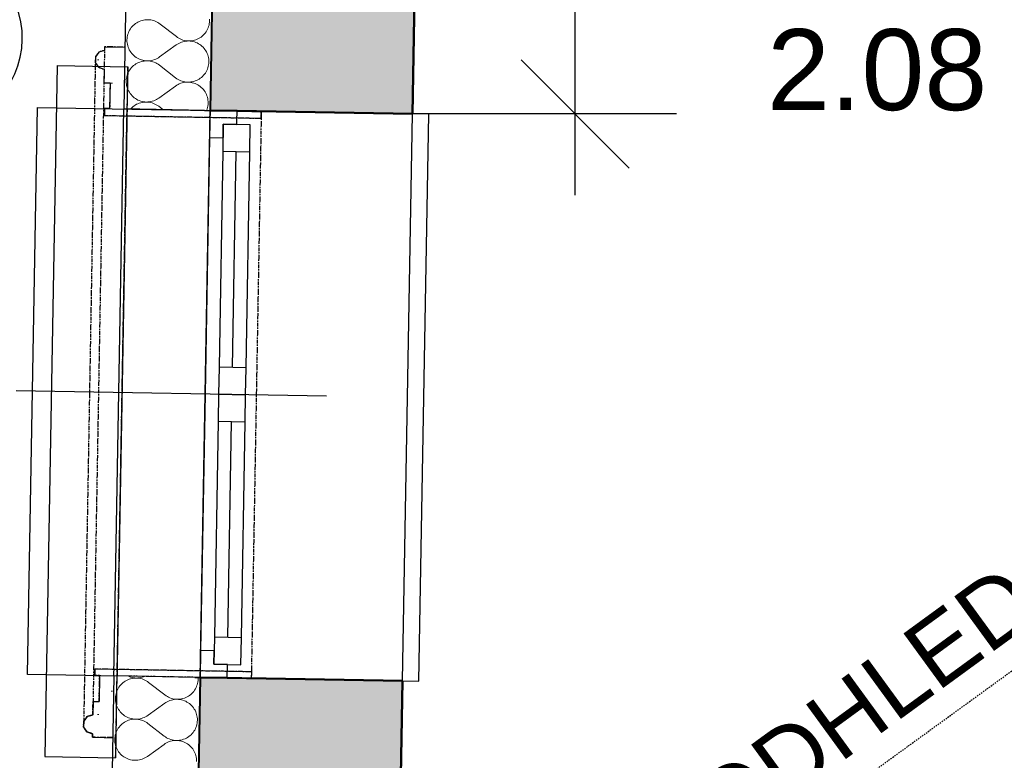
# Model space of a CAD drawing. Header units: millimetres. Extents: x -25972 to 4435, y -2839 to 20217.
# Tile 10 of 110: x -20796 to -18972, y 1388 to 2759. Entities that reach past the tile are written whole.
import ezdxf

# ---------------------------------------------------------------- set-up
doc = ezdxf.new("R2010")
doc.units = ezdxf.units.MM
doc.header["$MEASUREMENT"] = 0
for name, pattern in [('Wipeout_Contour', [1000, 0, -1000]), ('Čerchovaná M', [4.5, 2.5, -0.85, 0.3, -0.85]), ('Čerchovaná S', [3.5, 1.5, -0.85, 0.3, -0.85]), ('Čárkovaná M', [4.5, 2.5, -2])]:
    doc.linetypes.add(name, pattern=pattern)
for name, color, linetype in [('7._POHLED ZÁPADNÍ_2_3D prvky fasada nove', 7, 'Continuous'), ('7._POHLED ZÁPADNÍ_2_Anotace - SP', 7, 'Continuous'), ('7._POHLED ZÁPADNÍ_2_Konstrukce - nosné', 7, 'Continuous'), ('7._POHLED ZÁPADNÍ_2_Nové_3D prvky fasada nove', 7, 'Continuous'), ('7._POHLED ZÁPADNÍ_2_Nové_Anotace - SP', 7, 'Continuous'), ('7._POHLED ZÁPADNÍ_2_Nové_Konstrukce - nosné', 7, 'Continuous'), ('7._POHLED ZÁPADNÍ_2_Nové_Kóty - SP', 7, 'Continuous'), ('7._POHLED ZÁPADNÍ_2_Nové_Otvory – Okna', 7, 'Continuous'), ('7._POHLED ZÁPADNÍ_2_Nové_Otvory – Značky oken', 7, 'Continuous'), ('7._POHLED ZÁPADNÍ_2_Nové_Výplně – Řezové', 7, 'Continuous'), ('7._POHLED ZÁPADNÍ_2_Výplně – Řezové', 7, 'Continuous'), ('7._POHLED ZÁPADNÍ_2_Zóny', 7, 'Continuous')]:
    doc.layers.add(name, color=color, linetype=linetype)
doc.styles.add('GENEROVANÝ_STYL_1', font='txt')
pattern_1 = [(0, (0, -9e-13), (0, 86.60254), [0, -50]), (0, (25, 43.3), (0, 86.60254), [0, -50])]

# ---------------------------------------------------------------- blocks, each defined once
blk = doc.blocks.new('*X29', base_point=(-26263.1, -5016.6))
at = {"layer": '7._POHLED ZÁPADNÍ_2_Nové_Výplně – Řezové', "color": 21, "linetype": 'Continuous', "lineweight": 20, "true_color": 0xffaaaa}
for p, q in [((-20602.2, 1532.7), (-20604.4, 1531.1)), ((-20600, 1534.2), (-20602.2, 1532.7)), ((-20597.6, 1535.6), (-20600, 1534.2)), ((-20595.2, 1536.8), (-20597.6, 1535.6)), ((-20592.6, 1537.8), (-20595.2, 1536.8)), ((-20594.1, 1543.2), (-20592.5, 1542.5)), ((-20590, 1538.6), (-20592.6, 1537.8)), ((-20592.5, 1542.5), (-20590, 1541.6)), ((-20590, 1541.6), (-20587.4, 1540.9)), ((-20587.4, 1539.2), (-20590, 1538.6)), ((-20587.4, 1540.9), (-20584.7, 1540.4)), ((-20584.7, 1539.6), (-20587.4, 1539.2)), ((-20584.7, 1540.4), (-20582, 1540.1)), ((-20582, 1539.9), (-20584.7, 1539.6)), ((-20582, 1540.1), (-20579.3, 1539.9)), ((-20579.3, 1539.9), (-20582, 1539.9)), ((-20579.3, 1539.9), (-20576.6, 1540)), ((-20576.6, 1539.8), (-20579.3, 1539.9)), ((-20576.6, 1540), (-20573.8, 1540.2)), ((-20573.9, 1539.4), (-20576.6, 1539.8)), ((-20571.2, 1538.9), (-20573.9, 1539.4)), ((-20573.8, 1540.2), (-20571.2, 1540.7)), ((-20571.2, 1540.7), (-20568.5, 1541.3)), ((-20568.6, 1538.2), (-20571.2, 1538.9)), ((-20566, 1537.3), (-20568.6, 1538.2)), ((-20568.5, 1541.3), (-20565.9, 1542.1)), ((-20563.5, 1536.2), (-20566, 1537.3)), ((-20565.9, 1542.1), (-20564.4, 1542.7)), ((-20561.1, 1534.9), (-20563.5, 1536.2)), ((-20558.8, 1533.5), (-20561.1, 1534.9)), ((-20556.6, 1531.9), (-20558.8, 1533.5)), ((-20466, 1529.8), (-20465.5, 1532.5)), ((-20465.5, 1532.5), (-20465.2, 1535.2)), ((-20465.2, 1535.2), (-20465, 1537.9)), ((-20465.1, 1540.6), (-20465.1, 1541)), ((-20465, 1537.9), (-20465.1, 1540.6)), ((-20615.4, 1515.8), (-20616.3, 1513.2)), ((-20614.3, 1518.3), (-20615.4, 1515.8)), ((-20613.1, 1520.7), (-20614.3, 1518.3)), ((-20611.6, 1523), (-20613.1, 1520.7)), ((-20610, 1525.2), (-20611.6, 1523)), ((-20608.3, 1527.3), (-20610, 1525.2)), ((-20606.4, 1529.2), (-20608.3, 1527.3)), ((-20604.4, 1531.1), (-20606.4, 1529.2)), ((-20526.5, 1508.5), (-20556.6, 1531.9)), ((-20474.8, 1513.1), (-20473, 1515.2)), ((-20473, 1515.2), (-20471.4, 1517.4)), ((-20471.4, 1517.4), (-20470, 1519.7)), ((-20470, 1519.7), (-20468.7, 1522.2)), ((-20468.7, 1522.2), (-20467.7, 1524.7)), ((-20467.7, 1524.7), (-20466.8, 1527.2)), ((-20466.8, 1527.2), (-20466, 1529.8)), ((-20617.9, 1505.2), (-20618.1, 1502.5)), ((-20618.1, 1502.5), (-20618, 1499.8)), ((-20618, 1499.8), (-20617.8, 1497.1)), ((-20617.6, 1507.9), (-20617.9, 1505.2)), ((-20617.8, 1497.1), (-20617.3, 1494.4)), ((-20617, 1510.6), (-20617.6, 1507.9)), ((-20616.3, 1513.2), (-20617, 1510.6)), ((-20526.5, 1508.5), (-20524.3, 1506.9)), ((-20522.1, 1496.1), (-20524.5, 1494.8)), ((-20524.3, 1506.9), (-20522, 1505.5)), ((-20519.7, 1497.3), (-20522.1, 1496.1)), ((-20522, 1505.5), (-20519.6, 1504.2)), ((-20517.2, 1498.3), (-20519.7, 1497.3)), ((-20519.6, 1504.2), (-20517.1, 1503.1)), ((-20514.6, 1499.1), (-20517.2, 1498.3)), ((-20517.1, 1503.1), (-20514.5, 1502.2)), ((-20511.9, 1499.8), (-20514.6, 1499.1)), ((-20514.5, 1502.2), (-20511.9, 1501.5)), ((-20511.9, 1501.5), (-20509.2, 1501)), ((-20509.2, 1500.2), (-20511.9, 1499.8)), ((-20509.2, 1501), (-20506.5, 1500.7)), ((-20506.5, 1500.5), (-20509.2, 1500.2)), ((-20506.5, 1500.7), (-20503.8, 1500.5)), ((-20503.8, 1500.5), (-20506.5, 1500.5)), ((-20503.8, 1500.5), (-20501.1, 1500.6)), ((-20501.1, 1500.4), (-20503.8, 1500.5)), ((-20501.1, 1500.6), (-20498.4, 1500.8)), ((-20498.4, 1500), (-20501.1, 1500.4)), ((-20498.4, 1500.8), (-20495.7, 1501.2)), ((-20495.7, 1499.5), (-20498.4, 1500)), ((-20495.7, 1501.2), (-20493, 1501.9)), ((-20493.1, 1498.8), (-20495.7, 1499.5)), ((-20490.5, 1497.9), (-20493.1, 1498.8)), ((-20493, 1501.9), (-20490.4, 1502.7)), ((-20488, 1496.8), (-20490.5, 1497.9)), ((-20490.4, 1502.7), (-20487.9, 1503.7)), ((-20485.6, 1495.5), (-20488, 1496.8)), ((-20487.9, 1503.7), (-20485.5, 1504.8)), ((-20485.5, 1504.8), (-20483.1, 1506.2)), ((-20483.1, 1506.2), (-20480.8, 1507.7)), ((-20480.8, 1507.7), (-20478.7, 1509.4)), ((-20478.7, 1509.4), (-20476.7, 1511.2)), ((-20476.7, 1511.2), (-20474.8, 1513.1)), ((-20617.3, 1494.4), (-20616.7, 1491.7)), ((-20616.7, 1491.7), (-20615.9, 1489.1)), ((-20615.9, 1489.1), (-20614.9, 1486.6)), ((-20614.9, 1486.6), (-20613.7, 1484.2)), ((-20613.7, 1484.2), (-20612.4, 1481.8)), ((-20612.4, 1481.8), (-20610.8, 1479.5)), ((-20610.8, 1479.5), (-20609.2, 1477.4)), ((-20526.8, 1493.3), (-20557.6, 1471)), ((-20524.5, 1494.8), (-20526.8, 1493.3)), ((-20483.3, 1494.1), (-20485.6, 1495.5)), ((-20481.1, 1492.5), (-20483.3, 1494.1)), ((-20479, 1490.8), (-20481.1, 1492.5)), ((-20477.1, 1488.9), (-20479, 1490.8)), ((-20475.2, 1486.9), (-20477.1, 1488.9)), ((-20473.6, 1484.7), (-20475.2, 1486.9)), ((-20472, 1482.5), (-20473.6, 1484.7)), ((-20470.7, 1480.1), (-20472, 1482.5)), ((-20469.5, 1477.6), (-20470.7, 1480.1)), ((-20468.5, 1475.1), (-20469.5, 1477.6)), ((-20609.2, 1477.4), (-20607.4, 1475.4)), ((-20607.4, 1475.4), (-20605.4, 1473.5)), ((-20605.4, 1473.5), (-20603.3, 1471.7)), ((-20603.3, 1471.7), (-20601.1, 1470.1)), ((-20598.9, 1459.4), (-20601.3, 1458.1)), ((-20601.1, 1470.1), (-20598.8, 1468.7)), ((-20596.5, 1460.6), (-20598.9, 1459.4)), ((-20598.8, 1468.7), (-20596.4, 1467.5)), ((-20594, 1461.6), (-20596.5, 1460.6)), ((-20596.4, 1467.5), (-20593.9, 1466.4)), ((-20591.4, 1462.4), (-20594, 1461.6)), ((-20593.9, 1466.4), (-20591.3, 1465.5)), ((-20588.7, 1463), (-20591.4, 1462.4)), ((-20591.3, 1465.5), (-20588.7, 1464.7)), ((-20588.7, 1464.7), (-20586, 1464.2)), ((-20586, 1463.5), (-20588.7, 1463)), ((-20586, 1464.2), (-20583.3, 1463.9)), ((-20583.3, 1463.7), (-20586, 1463.5)), ((-20583.3, 1463.9), (-20580.6, 1463.7)), ((-20580.6, 1463.7), (-20583.3, 1463.7)), ((-20580.6, 1463.7), (-20577.9, 1463.8)), ((-20577.9, 1463.6), (-20580.6, 1463.7)), ((-20577.9, 1463.8), (-20575.2, 1464)), ((-20575.2, 1463.3), (-20577.9, 1463.6)), ((-20575.2, 1464), (-20572.5, 1464.5)), ((-20572.5, 1462.7), (-20575.2, 1463.3)), ((-20572.5, 1464.5), (-20569.8, 1465.1)), ((-20569.9, 1462), (-20572.5, 1462.7)), ((-20567.3, 1461.1), (-20569.9, 1462)), ((-20569.8, 1465.1), (-20567.2, 1465.9)), ((-20564.8, 1460), (-20567.3, 1461.1)), ((-20567.2, 1465.9), (-20564.7, 1466.9)), ((-20562.4, 1458.7), (-20564.8, 1460)), ((-20564.7, 1466.9), (-20562.3, 1468.1)), ((-20562.3, 1468.1), (-20559.9, 1469.4)), ((-20559.9, 1469.4), (-20557.6, 1471)), ((-20467.7, 1472.5), (-20468.5, 1475.1)), ((-20467.1, 1469.9), (-20467.7, 1472.5)), ((-20466.7, 1467.2), (-20467.1, 1469.9)), ((-20466.4, 1464.5), (-20466.7, 1467.2)), ((-20466.5, 1459), (-20466.4, 1461.8)), ((-20466.4, 1461.8), (-20466.4, 1464.5)), ((-20615.7, 1442.1), (-20616.7, 1439.6)), ((-20614.4, 1444.5), (-20615.7, 1442.1)), ((-20613, 1446.8), (-20614.4, 1444.5)), ((-20611.4, 1449), (-20613, 1446.8)), ((-20609.6, 1451.1), (-20611.4, 1449)), ((-20607.7, 1453.1), (-20609.6, 1451.1)), ((-20605.7, 1454.9), (-20607.7, 1453.1)), ((-20603.6, 1456.6), (-20605.7, 1454.9)), ((-20601.3, 1458.1), (-20603.6, 1456.6)), ((-20560.1, 1457.3), (-20562.4, 1458.7)), ((-20557.9, 1455.7), (-20560.1, 1457.3)), ((-20527.8, 1432.3), (-20557.9, 1455.7)), ((-20474.4, 1439), (-20472.8, 1441.3)), ((-20472.8, 1441.3), (-20471.3, 1443.6)), ((-20471.3, 1443.6), (-20470.1, 1446)), ((-20470.1, 1446), (-20469, 1448.5)), ((-20469, 1448.5), (-20468.1, 1451)), ((-20468.1, 1451), (-20467.4, 1453.7)), ((-20467.4, 1453.7), (-20466.8, 1456.3)), ((-20466.8, 1456.3), (-20466.5, 1459)), ((-20619.2, 1429), (-20619.4, 1426.3)), ((-20619.4, 1426.3), (-20619.3, 1423.6)), ((-20619.3, 1423.6), (-20619.1, 1420.9)), ((-20618.9, 1431.7), (-20619.2, 1429)), ((-20618.4, 1434.4), (-20618.9, 1431.7)), ((-20617.6, 1437), (-20618.4, 1434.4)), ((-20616.7, 1439.6), (-20617.6, 1437)), ((-20527.8, 1432.3), (-20525.6, 1430.7)), ((-20525.6, 1430.7), (-20523.3, 1429.3)), ((-20523.3, 1429.3), (-20520.9, 1428.1)), ((-20520.9, 1428.1), (-20518.4, 1427)), ((-20515.9, 1423), (-20518.5, 1422.1)), ((-20518.4, 1427), (-20515.8, 1426.1)), ((-20513.2, 1423.6), (-20515.9, 1423)), ((-20515.8, 1426.1), (-20513.2, 1425.3)), ((-20513.2, 1425.3), (-20510.6, 1424.8)), ((-20510.6, 1424), (-20513.2, 1423.6)), ((-20510.6, 1424.8), (-20507.9, 1424.5)), ((-20507.9, 1424.3), (-20510.6, 1424)), ((-20507.9, 1424.5), (-20505.1, 1424.3)), ((-20505.1, 1424.3), (-20507.9, 1424.3)), ((-20505.1, 1424.3), (-20502.4, 1424.4)), ((-20502.4, 1424.2), (-20505.1, 1424.3)), ((-20502.4, 1424.4), (-20499.7, 1424.6)), ((-20499.7, 1423.8), (-20502.4, 1424.2)), ((-20499.7, 1424.6), (-20497, 1425)), ((-20497, 1423.3), (-20499.7, 1423.8)), ((-20497, 1425), (-20494.4, 1425.7)), ((-20494.4, 1422.6), (-20497, 1423.3)), ((-20494.4, 1425.7), (-20491.8, 1426.5)), ((-20491.8, 1426.5), (-20489.2, 1427.5)), ((-20489.2, 1427.5), (-20486.8, 1428.7)), ((-20486.8, 1428.7), (-20484.4, 1430)), ((-20484.4, 1430), (-20482.2, 1431.5)), ((-20482.2, 1431.5), (-20480, 1433.2)), ((-20480, 1433.2), (-20478, 1435)), ((-20478, 1435), (-20476.1, 1437)), ((-20476.1, 1437), (-20474.4, 1439)), ((-20619.1, 1420.9), (-20618.6, 1418.2)), ((-20618.6, 1418.2), (-20618, 1415.6)), ((-20618, 1415.6), (-20617.2, 1413)), ((-20617.2, 1413), (-20616.2, 1410.4)), ((-20616.2, 1410.4), (-20615, 1408)), ((-20615, 1408), (-20613.7, 1405.6)), ((-20613.7, 1405.6), (-20612.2, 1403.4)), ((-20528.1, 1417.1), (-20559, 1394.8)), ((-20525.8, 1418.6), (-20528.1, 1417.1)), ((-20523.5, 1420), (-20525.8, 1418.6)), ((-20521, 1421.1), (-20523.5, 1420)), ((-20518.5, 1422.1), (-20521, 1421.1)), ((-20491.9, 1421.7), (-20494.4, 1422.6)), ((-20489.4, 1420.6), (-20491.9, 1421.7)), ((-20487, 1419.4), (-20489.4, 1420.6)), ((-20484.6, 1417.9), (-20487, 1419.4)), ((-20482.4, 1416.3), (-20484.6, 1417.9)), ((-20480.3, 1414.6), (-20482.4, 1416.3)), ((-20478.4, 1412.7), (-20480.3, 1414.6)), ((-20476.6, 1410.7), (-20478.4, 1412.7)), ((-20474.9, 1408.5), (-20476.6, 1410.7)), ((-20473.4, 1406.3), (-20474.9, 1408.5)), ((-20472, 1403.9), (-20473.4, 1406.3)), ((-20612.2, 1403.4), (-20610.5, 1401.2)), ((-20610.5, 1401.2), (-20608.7, 1399.2)), ((-20608.7, 1399.2), (-20606.7, 1397.3)), ((-20606.7, 1397.3), (-20604.6, 1395.5)), ((-20604.6, 1395.5), (-20602.4, 1394)), ((-20602.4, 1394), (-20600.1, 1392.5)), ((-20600.1, 1392.5), (-20597.7, 1391.3)), ((-20597.7, 1391.3), (-20595.2, 1390.2)), ((-20595.2, 1390.2), (-20592.6, 1389.3)), ((-20592.6, 1389.3), (-20590, 1388.6)), ((-20590, 1388.6), (-20587.3, 1388)), ((-20587.3, 1388), (-20584.6, 1387.7)), ((-20584.6, 1387.7), (-20581.9, 1387.6)), ((-20581.9, 1387.6), (-20579.2, 1387.6)), ((-20579.2, 1387.6), (-20576.5, 1387.9)), ((-20576.5, 1387.9), (-20573.8, 1388.3)), ((-20573.8, 1388.3), (-20571.2, 1388.9)), ((-20571.2, 1388.9), (-20568.6, 1389.7)), ((-20568.6, 1389.7), (-20566, 1390.7)), ((-20566, 1390.7), (-20563.6, 1391.9)), ((-20563.6, 1391.9), (-20561.2, 1393.3)), ((-20561.2, 1393.3), (-20559, 1394.8)), ((-20470.9, 1401.5), (-20472, 1403.9)), ((-20469.9, 1398.9), (-20470.9, 1401.5)), ((-20469, 1396.3), (-20469.9, 1398.9)), ((-20468.4, 1393.7), (-20469, 1396.3)), ((-20468, 1391), (-20468.4, 1393.7)), ((-20467.7, 1388.3), (-20468, 1391)), ((-20467.7, 1385.6), (-20467.7, 1388.3))]:
    blk.add_line(p, q, dxfattribs=at)
blk = doc.blocks.new('*X30', base_point=(-26263.1, -5016.6))
at = {"layer": '7._POHLED ZÁPADNÍ_2_Nové_Výplně – Řezové', "color": 21, "linetype": 'Continuous', "lineweight": 20, "true_color": 0xffaaaa}
for p, q in [((-20576.4, 2754.5), (-20578.7, 2753.1)), ((-20573.9, 2755.6), (-20576.4, 2754.5)), ((-20571.4, 2756.6), (-20573.9, 2755.6)), ((-20568.8, 2757.4), (-20571.4, 2756.6)), ((-20566.1, 2758.1), (-20568.8, 2757.4)), ((-20563.5, 2758.5), (-20566.1, 2758.1)), ((-20560.7, 2758.7), (-20563.5, 2758.5)), ((-20558, 2758.8), (-20560.7, 2758.7)), ((-20555.3, 2758.6), (-20558, 2758.8)), ((-20552.6, 2758.3), (-20555.3, 2758.6)), ((-20549.9, 2757.8), (-20552.6, 2758.3)), ((-20547.3, 2757), (-20549.9, 2757.8)), ((-20544.8, 2756.1), (-20547.3, 2757)), ((-20542.3, 2755.1), (-20544.8, 2756.1)), ((-20539.8, 2753.8), (-20542.3, 2755.1)), ((-20443.9, 2754.1), (-20443.8, 2756.8)), ((-20443.8, 2756.8), (-20443.8, 2759.5)), ((-20593.1, 2737.1), (-20594.2, 2734.6)), ((-20591.8, 2739.5), (-20593.1, 2737.1)), ((-20590.4, 2741.9), (-20591.8, 2739.5)), ((-20588.8, 2744.1), (-20590.4, 2741.9)), ((-20587.1, 2746.1), (-20588.8, 2744.1)), ((-20585.2, 2748.1), (-20587.1, 2746.1)), ((-20583.1, 2749.9), (-20585.2, 2748.1)), ((-20581, 2751.6), (-20583.1, 2749.9)), ((-20578.7, 2753.1), (-20581, 2751.6)), ((-20537.5, 2752.4), (-20539.8, 2753.8)), ((-20535.3, 2750.8), (-20537.5, 2752.4)), ((-20505.3, 2727.4), (-20535.3, 2750.8)), ((-20451.8, 2734.1), (-20450.2, 2736.3)), ((-20450.2, 2736.3), (-20448.8, 2738.6)), ((-20448.8, 2738.6), (-20447.5, 2741)), ((-20447.5, 2741), (-20446.4, 2743.5)), ((-20446.4, 2743.5), (-20445.5, 2746.1)), ((-20445.5, 2746.1), (-20444.8, 2748.7)), ((-20444.8, 2748.7), (-20444.3, 2751.4)), ((-20444.3, 2751.4), (-20443.9, 2754.1)), ((-20596.7, 2724.1), (-20596.8, 2721.4)), ((-20596.8, 2721.4), (-20596.8, 2718.6)), ((-20596.8, 2718.6), (-20596.5, 2715.9)), ((-20596.3, 2726.8), (-20596.7, 2724.1)), ((-20595.8, 2729.4), (-20596.3, 2726.8)), ((-20595.1, 2732.1), (-20595.8, 2729.4)), ((-20594.2, 2734.6), (-20595.1, 2732.1)), ((-20505.3, 2727.4), (-20503, 2725.8)), ((-20503, 2725.8), (-20500.7, 2724.4)), ((-20500.7, 2724.4), (-20498.3, 2723.1)), ((-20498.3, 2723.1), (-20495.8, 2722)), ((-20493.3, 2718), (-20495.9, 2717.2)), ((-20495.8, 2722), (-20493.3, 2721.1)), ((-20493.3, 2721.1), (-20490.6, 2720.4)), ((-20490.7, 2718.6), (-20493.3, 2718)), ((-20488, 2719.1), (-20490.7, 2718.6)), ((-20490.6, 2720.4), (-20488, 2719.9)), ((-20488, 2719.9), (-20485.3, 2719.5)), ((-20485.3, 2719.3), (-20488, 2719.1)), ((-20485.3, 2719.5), (-20482.6, 2719.4)), ((-20482.6, 2719.4), (-20485.3, 2719.3)), ((-20482.6, 2719.4), (-20479.8, 2719.4)), ((-20479.8, 2719.2), (-20482.6, 2719.4)), ((-20479.8, 2719.4), (-20477.1, 2719.7)), ((-20477.1, 2718.9), (-20479.8, 2719.2)), ((-20477.1, 2719.7), (-20474.4, 2720.1)), ((-20474.5, 2718.4), (-20477.1, 2718.9)), ((-20471.8, 2717.6), (-20474.5, 2718.4)), ((-20474.4, 2720.1), (-20471.8, 2720.7)), ((-20471.8, 2720.7), (-20469.2, 2721.5)), ((-20469.2, 2721.5), (-20466.7, 2722.5)), ((-20466.7, 2722.5), (-20464.2, 2723.7)), ((-20464.2, 2723.7), (-20461.8, 2725)), ((-20461.8, 2725), (-20459.6, 2726.6)), ((-20459.6, 2726.6), (-20457.4, 2728.2)), ((-20457.4, 2728.2), (-20455.4, 2730)), ((-20455.4, 2730), (-20453.5, 2732)), ((-20453.5, 2732), (-20451.8, 2734.1)), ((-20596.5, 2715.9), (-20596.1, 2713.2)), ((-20596.1, 2713.2), (-20595.4, 2710.6)), ((-20595.4, 2710.6), (-20594.6, 2708)), ((-20594.6, 2708), (-20593.6, 2705.5)), ((-20593.6, 2705.5), (-20592.5, 2703)), ((-20592.5, 2703), (-20591.1, 2700.7)), ((-20591.1, 2700.7), (-20589.6, 2698.4)), ((-20505.5, 2712.1), (-20536.4, 2689.8)), ((-20503.3, 2713.7), (-20505.5, 2712.1)), ((-20500.9, 2715), (-20503.3, 2713.7)), ((-20498.4, 2716.2), (-20500.9, 2715)), ((-20495.9, 2717.2), (-20498.4, 2716.2)), ((-20469.3, 2716.7), (-20471.8, 2717.6)), ((-20466.8, 2715.7), (-20469.3, 2716.7)), ((-20464.4, 2714.4), (-20466.8, 2715.7)), ((-20462.1, 2713), (-20464.4, 2714.4)), ((-20459.8, 2711.4), (-20462.1, 2713)), ((-20457.8, 2709.6), (-20459.8, 2711.4)), ((-20455.8, 2707.7), (-20457.8, 2709.6)), ((-20454, 2705.7), (-20455.8, 2707.7)), ((-20452.3, 2703.6), (-20454, 2705.7)), ((-20450.8, 2701.3), (-20452.3, 2703.6)), ((-20449.5, 2699), (-20450.8, 2701.3)), ((-20589.6, 2698.4), (-20587.9, 2696.2)), ((-20587.9, 2696.2), (-20586.1, 2694.2)), ((-20586.1, 2694.2), (-20584.1, 2692.3)), ((-20584.1, 2692.3), (-20582.1, 2690.6)), ((-20582.1, 2690.6), (-20579.8, 2689)), ((-20579.8, 2689), (-20577.5, 2687.6)), ((-20577.5, 2687.6), (-20575.1, 2686.3)), ((-20575.1, 2686.3), (-20572.6, 2685.2)), ((-20570.1, 2681.3), (-20572.7, 2680.4)), ((-20572.6, 2685.2), (-20570.1, 2684.3)), ((-20570.1, 2684.3), (-20567.4, 2683.6)), ((-20567.5, 2681.9), (-20570.1, 2681.3)), ((-20564.8, 2682.3), (-20567.5, 2681.9)), ((-20567.4, 2683.6), (-20564.8, 2683.1)), ((-20564.8, 2683.1), (-20562.1, 2682.7)), ((-20562.1, 2682.6), (-20564.8, 2682.3)), ((-20562.1, 2682.7), (-20559.4, 2682.6)), ((-20559.4, 2682.6), (-20562.1, 2682.6)), ((-20559.4, 2682.6), (-20556.6, 2682.7)), ((-20556.6, 2682.5), (-20559.4, 2682.6)), ((-20556.6, 2682.7), (-20553.9, 2682.9)), ((-20553.9, 2682.1), (-20556.6, 2682.5)), ((-20553.9, 2682.9), (-20551.2, 2683.3)), ((-20551.3, 2681.6), (-20553.9, 2682.1)), ((-20548.6, 2680.9), (-20551.3, 2681.6)), ((-20551.2, 2683.3), (-20548.6, 2684)), ((-20548.6, 2684), (-20546, 2684.8)), ((-20546, 2684.8), (-20543.5, 2685.8)), ((-20543.5, 2685.8), (-20541, 2687)), ((-20541, 2687), (-20538.6, 2688.3)), ((-20538.6, 2688.3), (-20536.4, 2689.8)), ((-20448.3, 2696.5), (-20449.5, 2699)), ((-20447.3, 2694), (-20448.3, 2696.5)), ((-20446.5, 2691.4), (-20447.3, 2694)), ((-20445.8, 2688.7), (-20446.5, 2691.4)), ((-20445.4, 2686), (-20445.8, 2688.7)), ((-20445.2, 2683.3), (-20445.4, 2686)), ((-20445.1, 2680.6), (-20445.2, 2683.3)), ((-20593.1, 2663.4), (-20594.4, 2660.9)), ((-20591.7, 2665.7), (-20593.1, 2663.4)), ((-20590.1, 2667.9), (-20591.7, 2665.7)), ((-20588.4, 2670), (-20590.1, 2667.9)), ((-20586.5, 2671.9), (-20588.4, 2670)), ((-20584.5, 2673.7), (-20586.5, 2671.9)), ((-20582.3, 2675.4), (-20584.5, 2673.7)), ((-20580.1, 2676.9), (-20582.3, 2675.4)), ((-20577.7, 2678.3), (-20580.1, 2676.9)), ((-20575.2, 2679.4), (-20577.7, 2678.3)), ((-20572.7, 2680.4), (-20575.2, 2679.4)), ((-20546.1, 2680), (-20548.6, 2680.9)), ((-20543.6, 2678.9), (-20546.1, 2680)), ((-20541.2, 2677.6), (-20543.6, 2678.9)), ((-20538.9, 2676.2), (-20541.2, 2677.6)), ((-20536.7, 2674.6), (-20538.9, 2676.2)), ((-20506.6, 2651.2), (-20536.7, 2674.6)), ((-20450.1, 2662.4), (-20448.8, 2664.8)), ((-20448.8, 2664.8), (-20447.7, 2667.3)), ((-20447.7, 2667.3), (-20446.8, 2669.9)), ((-20446.8, 2669.9), (-20446.1, 2672.5)), ((-20446.1, 2672.5), (-20445.6, 2675.2)), ((-20445.6, 2675.2), (-20445.3, 2677.9)), ((-20445.3, 2677.9), (-20445.1, 2680.6)), ((-20598, 2647.9), (-20598.1, 2645.2)), ((-20598.1, 2645.2), (-20598.1, 2642.5)), ((-20597.6, 2650.6), (-20598, 2647.9)), ((-20597.1, 2653.3), (-20597.6, 2650.6)), ((-20596.4, 2655.9), (-20597.1, 2653.3)), ((-20595.5, 2658.5), (-20596.4, 2655.9)), ((-20594.4, 2660.9), (-20595.5, 2658.5)), ((-20506.6, 2651.2), (-20504.4, 2649.6)), ((-20504.4, 2649.6), (-20502.1, 2648.2)), ((-20502.1, 2648.2), (-20499.7, 2646.9)), ((-20499.7, 2646.9), (-20497.2, 2645.8)), ((-20497.2, 2645.8), (-20494.6, 2644.9)), ((-20494.6, 2644.9), (-20492, 2644.2)), ((-20473.1, 2644.5), (-20470.5, 2645.4)), ((-20470.5, 2645.4), (-20468, 2646.3)), ((-20468, 2646.3), (-20465.5, 2647.5)), ((-20465.5, 2647.5), (-20463.2, 2648.9)), ((-20463.2, 2648.9), (-20460.9, 2650.4)), ((-20460.9, 2650.4), (-20458.8, 2652)), ((-20458.8, 2652), (-20456.7, 2653.9)), ((-20456.7, 2653.9), (-20454.9, 2655.8)), ((-20454.9, 2655.8), (-20453.1, 2657.9)), ((-20453.1, 2657.9), (-20451.5, 2660.1)), ((-20451.5, 2660.1), (-20450.1, 2662.4)), ((-20598.1, 2642.5), (-20597.8, 2639.7)), ((-20597.8, 2639.7), (-20597.4, 2637.1)), ((-20597.4, 2637.1), (-20596.8, 2634.4)), ((-20596.8, 2634.4), (-20596, 2631.8)), ((-20596, 2631.8), (-20595, 2629.3)), ((-20595, 2629.3), (-20593.8, 2626.8)), ((-20593.8, 2626.8), (-20592.4, 2624.5)), ((-20506.8, 2636), (-20537.7, 2613.6)), ((-20504.6, 2637.5), (-20506.8, 2636)), ((-20502.2, 2638.8), (-20504.6, 2637.5)), ((-20499.8, 2640), (-20502.2, 2638.8)), ((-20497.2, 2641), (-20499.8, 2640)), ((-20494.6, 2641.8), (-20497.2, 2641)), ((-20492, 2642.5), (-20494.6, 2641.8)), ((-20492, 2644.2), (-20489.3, 2643.7)), ((-20489.3, 2642.9), (-20492, 2642.5)), ((-20489.3, 2643.7), (-20486.6, 2643.3)), ((-20486.6, 2643.1), (-20489.3, 2642.9)), ((-20486.6, 2643.3), (-20483.9, 2643.2)), ((-20483.9, 2643.2), (-20486.6, 2643.1)), ((-20483.9, 2643.2), (-20481.2, 2643.2)), ((-20481.2, 2643), (-20483.9, 2643.2)), ((-20481.2, 2643.2), (-20478.5, 2643.5)), ((-20478.5, 2642.7), (-20481.2, 2643)), ((-20478.5, 2643.5), (-20475.8, 2643.9)), ((-20475.8, 2642.2), (-20478.5, 2642.7)), ((-20475.8, 2643.9), (-20473.1, 2644.5)), ((-20473.2, 2641.5), (-20475.8, 2642.2)), ((-20470.6, 2640.6), (-20473.2, 2641.5)), ((-20468.1, 2639.5), (-20470.6, 2640.6)), ((-20465.7, 2638.2), (-20468.1, 2639.5)), ((-20463.4, 2636.8), (-20465.7, 2638.2)), ((-20461.2, 2635.2), (-20463.4, 2636.8)), ((-20459.1, 2633.5), (-20461.2, 2635.2)), ((-20457.1, 2631.6), (-20459.1, 2633.5)), ((-20455.3, 2629.5), (-20457.1, 2631.6)), ((-20453.6, 2627.4), (-20455.3, 2629.5)), ((-20452.1, 2625.1), (-20453.6, 2627.4)), ((-20592.4, 2624.5), (-20590.9, 2622.2)), ((-20590.9, 2622.2), (-20589.3, 2620.1)), ((-20589.3, 2620.1), (-20587.4, 2618)), ((-20587.4, 2618), (-20585.5, 2616.2)), ((-20585.5, 2616.2), (-20583.4, 2614.4)), ((-20583.4, 2614.4), (-20581.2, 2612.8)), ((-20581.2, 2612.8), (-20578.9, 2611.4)), ((-20578.9, 2611.4), (-20576.5, 2610.1)), ((-20576.5, 2610.1), (-20574, 2609.1)), ((-20574, 2609.1), (-20571.4, 2608.1)), ((-20549.9, 2607.8), (-20547.3, 2608.6)), ((-20547.3, 2608.6), (-20544.8, 2609.6)), ((-20544.8, 2609.6), (-20542.3, 2610.8)), ((-20542.3, 2610.8), (-20540, 2612.1)), ((-20540, 2612.1), (-20537.7, 2613.6)), ((-20450.8, 2622.8), (-20452.1, 2625.1)), ((-20449.6, 2620.3), (-20450.8, 2622.8)), ((-20448.6, 2617.8), (-20449.6, 2620.3)), ((-20447.8, 2615.2), (-20448.6, 2617.8)), ((-20447.2, 2612.5), (-20447.8, 2615.2)), ((-20446.7, 2609.9), (-20447.2, 2612.5)), ((-20446.5, 2607.2), (-20446.7, 2609.9)), ((-20589.7, 2593.8), (-20590.1, 2593.3)), ((-20587.8, 2595.7), (-20589.7, 2593.8)), ((-20585.8, 2597.6), (-20587.8, 2595.7)), ((-20583.7, 2599.2), (-20585.8, 2597.6)), ((-20581.4, 2600.7), (-20583.7, 2599.2)), ((-20579, 2602.1), (-20581.4, 2600.7)), ((-20576.6, 2603.3), (-20579, 2602.1)), ((-20574, 2604.3), (-20576.6, 2603.3)), ((-20571.4, 2605.1), (-20574, 2604.3)), ((-20571.4, 2608.1), (-20568.8, 2607.4)), ((-20568.8, 2605.7), (-20571.4, 2605.1)), ((-20568.8, 2607.4), (-20566.1, 2606.9)), ((-20566.1, 2606.1), (-20568.8, 2605.7)), ((-20566.1, 2606.9), (-20563.4, 2606.6)), ((-20563.4, 2606.4), (-20566.1, 2606.1)), ((-20563.4, 2606.6), (-20560.7, 2606.4)), ((-20560.7, 2606.4), (-20563.4, 2606.4)), ((-20560.7, 2606.4), (-20558, 2606.5)), ((-20558, 2606.3), (-20560.7, 2606.4)), ((-20558, 2606.5), (-20555.2, 2606.7)), ((-20555.3, 2605.9), (-20558, 2606.3)), ((-20552.6, 2605.4), (-20555.3, 2605.9)), ((-20555.2, 2606.7), (-20552.6, 2607.2)), ((-20552.6, 2607.2), (-20549.9, 2607.8)), ((-20550, 2604.7), (-20552.6, 2605.4)), ((-20547.4, 2603.8), (-20550, 2604.7)), ((-20544.9, 2602.7), (-20547.4, 2603.8)), ((-20542.5, 2601.4), (-20544.9, 2602.7)), ((-20540.2, 2600), (-20542.5, 2601.4)), ((-20538, 2598.4), (-20540.2, 2600)), ((-20530.1, 2592.3), (-20538, 2598.4)), ((-20449.2, 2590.8), (-20449.1, 2591.2)), ((-20449.1, 2591.2), (-20448.2, 2593.7)), ((-20448.2, 2593.7), (-20447.4, 2596.3)), ((-20447.4, 2596.3), (-20446.9, 2599)), ((-20446.9, 2599), (-20446.6, 2601.7)), ((-20446.6, 2601.7), (-20446.4, 2604.4)), ((-20446.4, 2604.4), (-20446.5, 2607.2))]:
    blk.add_line(p, q, dxfattribs=at)

msp = doc.modelspace()

# ---------------------------------------------------------------- linework, layer by layer
at = {"layer": '7._POHLED ZÁPADNÍ_2_Konstrukce - nosné', "color": 7, "linetype": 'Continuous', "lineweight": 50, "flags": 128}
for points in [[(-20067.9, 2584.2), (-20046.1, 3834.1)], [(-20100.3, 724.7), (-20086.2, 1534.4)]]:
    msp.add_lwpolyline(points, dxfattribs=at)
at = {"layer": '7._POHLED ZÁPADNÍ_2_Nové_3D prvky fasada nove', "color": 1, "linetype": 'Continuous', "lineweight": 25}
msp.add_line((-20726.2, 2674.1), (-20749.1, 1394.8), dxfattribs=at)
at = {"layer": '7._POHLED ZÁPADNÍ_2_Nové_3D prvky fasada nove', "color": 1, "linetype": 'Čerchovaná M', "lineweight": 25, "flags": 128}
for points in [[(-20366.5, 1539.3), (-20615.7, 1543.7)], [(-20670.9, 1440.2), (-20677.1, 1449.1)], [(-20660.7, 1436.7), (-20670.9, 1440.2)], [(-20617.7, 1429.4), (-20660.8, 1430.2)]]:
    msp.add_lwpolyline(points, dxfattribs=at)
at = {"layer": '7._POHLED ZÁPADNÍ_2_Nové_Anotace - SP', "color": 1, "linetype": 'Čárkovaná M', "lineweight": 25}
msp.add_line((-20100.3, 724.7), (-16261.9, 3507.5), dxfattribs=at)
at = {"layer": '7._POHLED ZÁPADNÍ_2_Nové_Kóty - SP', "color": 1, "linetype": 'Continuous', "lineweight": 25}
for p, q in [((-19766.4, 2584.2), (-19766.4, 3574.2)), ((-19866.4, 2684.2), (-19666.4, 2484.2)), ((-19578.9, 2584.2), (-20066.4, 2584.2)), ((-19766.4, 2434.2), (-19766.4, 2584.2))]:
    msp.add_line(p, q, dxfattribs=at)
at = {"layer": '7._POHLED ZÁPADNÍ_2_Nové_Otvory – Okna', "color": 1, "linetype": 'Continuous', "lineweight": 25}
for p, q in [((-20781.1, 1546.5), (-20762.8, 2596.3)), ((-20086.2, 1534.4), (-20067.9, 2584.2)), ((-20037.9, 2583.7), (-20067.9, 2584.2)), ((-20056.2, 1533.8), (-20037.9, 2583.7)), ((-20418.3, 2565.3), (-20419.2, 2515.3)), ((-20418.7, 2540.3), (-20418.3, 2565.3)), ((-20418.3, 2565.3), (-20393.3, 2564.9)), ((-20368.3, 2564.4), (-20418.3, 2565.3)), ((-20369.2, 2514.4), (-20368.3, 2564.4)), ((-20443.7, 2540.7), (-20452, 2065.8)), ((-20443.7, 2540.7), (-20418.7, 2540.3)), ((-20419.2, 2515.3), (-20426.1, 2115.4)), ((-20419.2, 2515.3), (-20369.2, 2514.4)), ((-20401.2, 2114.9), (-20394.2, 2514.9)), ((-20376.2, 2114.5), (-20369.2, 2514.4)), ((-20376.2, 2114.5), (-20369.2, 2514.4)), ((-20426.1, 2115.4), (-20427, 2065.4)), ((-20376.2, 2114.5), (-20426.1, 2115.4)), ((-20377, 2064.5), (-20376.2, 2114.5)), ((-20452, 2065.8), (-20460.3, 1590.9)), ((-20427, 2065.4), (-20427.9, 2015.4)), ((-20377, 2064.5), (-20427, 2065.4)), ((-20427, 2065.4), (-20377, 2064.5)), ((-20377.9, 2014.5), (-20377, 2064.5)), ((-20427.9, 2015.4), (-20434.9, 1615.4)), ((-20427.9, 2015.4), (-20377.9, 2014.5)), ((-20409.9, 1615), (-20402.9, 2014.9)), ((-20384.9, 1614.6), (-20377.9, 2014.5)), ((-20384.9, 1614.6), (-20377.9, 2014.5)), ((-20384.9, 1614.6), (-20434.9, 1615.4)), ((-20435.3, 1590.4), (-20460.3, 1590.9)), ((-20086.2, 1534.4), (-20056.2, 1533.8))]:
    msp.add_line(p, q, dxfattribs=at)
at = {"layer": '7._POHLED ZÁPADNÍ_2_Nové_Otvory – Značky oken', "color": 1, "linetype": 'Continuous', "lineweight": 25}
msp.add_line((-20227, 2061.9), (-20802, 2071.9), dxfattribs=at)
at = {"layer": '7._POHLED ZÁPADNÍ_2_Nové_Otvory – Značky oken', "color": 1, "linetype": 'Continuous', "lineweight": 25, "flags": 128}
msp.add_lwpolyline([(-20955.9, 2562.2, 1), (-20950.3, 2887.1, 1)], format="xyb", close=True, dxfattribs=at)

# ---------------------------------------------------------------- texts
at = {"layer": '7._POHLED ZÁPADNÍ_2_Anotace - SP', "color": 1, "linetype": 'Continuous', "lineweight": 25, "insert": (-19618.6, 1208.3), "char_height": 125, "attachment_point": 4, "rotation": 36.1018, "style": 'GENEROVANÝ_STYL_1'}
msp.add_mtext('\\A1;{\\pql;\\fArial|b0|i0|c238|p38;PODHLED \\fArial|b0|i0|c238|p38;+2750}', dxfattribs=at)
at = {"layer": '7._POHLED ZÁPADNÍ_2_Zóny', "color": 1, "linetype": 'Continuous', "lineweight": 25, "insert": (-19207.1, 2741.4), "char_height": 150, "attachment_point": 2, "style": 'GENEROVANÝ_STYL_1'}
msp.add_mtext('\\A1;{\\pqc;\\pt0;\\fArial|b0|i0|c238|p38;2.08}', dxfattribs=at)

# ---------------------------------------------------------------- wipeouts: each hides what was drawn before it
at = {"color": 254, "linetype": 'Wipeout_Contour', "lineweight": 0, "ltscale": 332290.212036}
msp.add_wipeout([(-20595.2, 2707.8), (-20638.3, 2708.6), (-20638.4, 2702), (-20648.8, 2698.9), (-20655.3, 2690.2), (-20655.4, 2679.4), (-20649.3, 2670.6), (-20639, 2667.1), (-20639.5, 2642.1), (-20628.1, 2641.9), (-20628.9, 2594.1), (-20638.2, 2594.3), (-20638.4, 2581.5), (-20348.3, 2576.4), (-20348, 2589.1), (-20597.2, 2593.5)], dxfattribs=at).dxf.layer = '7._POHLED ZÁPADNÍ_2_Nové_Výplně – Řezové'

# ---------------------------------------------------------------- next in the draw order: hatches: boundary and pattern name
at = {"layer": '7._POHLED ZÁPADNÍ_2_Nové_Výplně – Řezové', "linetype": 'Continuous', "lineweight": 20, "true_color": 0xffaaaa}
h = msp.add_hatch(dxfattribs=at)
h.set_pattern_fill('Omítka_01_0002', color=21, style=0, pattern_type=2)
h.set_pattern_definition(pattern_1)
h.paths.add_polyline_path([(-20595.2, 2707.8), (-20638.3, 2708.6), (-20638.4, 2702), (-20648.8, 2698.9), (-20655.3, 2690.2), (-20655.4, 2679.4), (-20649.3, 2670.6), (-20639, 2667.1), (-20639.5, 2642.1), (-20628.1, 2641.9), (-20628.9, 2594.1), (-20638.2, 2594.3), (-20638.4, 2581.5), (-20348.3, 2576.4), (-20348, 2589.1), (-20597.2, 2593.5)])
at = {"layer": '7._POHLED ZÁPADNÍ_2_Výplně – Řezové', "linetype": 'Continuous', "lineweight": 13}
msp.add_hatch(color=254, dxfattribs=at).paths.add_polyline_path([(-20428.3, 3427.3), (-20442.9, 2590.7), (-20067.9, 2584.2), (-20046.1, 3834.1), (-20421.1, 3840.7), (-20423.9, 3677.3), (-20423.9, 3427.3)])

# ---------------------------------------------------------------- next in the draw order: linework, layer by layer
at = {"layer": '7._POHLED ZÁPADNÍ_2_Konstrukce - nosné', "color": 7, "linetype": 'Continuous', "lineweight": 50}
for p, q in [((-20442.9, 2590.7), (-20392.9, 2589.9)), ((-20392.9, 2589.9), (-20067.9, 2584.2))]:
    msp.add_line(p, q, dxfattribs=at)
at = {"layer": '7._POHLED ZÁPADNÍ_2_Konstrukce - nosné', "color": 7, "linetype": 'Continuous', "lineweight": 50, "flags": 128}
msp.add_lwpolyline([(-20428.3, 3427.3), (-20442.9, 2590.7)], dxfattribs=at)
at = {"layer": '7._POHLED ZÁPADNÍ_2_Nové_3D prvky fasada nove', "color": 1, "linetype": 'Continuous', "lineweight": 25}
for p, q in [((-20638.4, 2702), (-20648.8, 2698.9)), ((-20638.3, 2708.6), (-20638.4, 2702)), ((-20638.3, 2708.6), (-20595.2, 2707.8)), ((-20595.2, 2707.8), (-20597.2, 2593.5)), ((-20655.3, 2690.2), (-20655.4, 2679.4)), ((-20648.8, 2698.9), (-20655.3, 2690.2)), ((-20655.4, 2679.4), (-20649.3, 2670.6)), ((-20649.3, 2670.6), (-20639, 2667.1)), ((-20639, 2667.1), (-20639.5, 2642.1)), ((-20639.5, 2642.1), (-20628.1, 2641.9)), ((-20628.1, 2641.9), (-20628.9, 2594.1)), ((-20638.2, 2594.3), (-20638.4, 2581.5)), ((-20638.2, 2594.3), (-20628.9, 2594.1)), ((-20597.2, 2593.5), (-20348, 2589.1)), ((-20638.4, 2581.5), (-20348.3, 2576.4)), ((-20348, 2589.1), (-20348.3, 2576.4))]:
    msp.add_line(p, q, dxfattribs=at)
at = {"layer": '7._POHLED ZÁPADNÍ_2_Nové_3D prvky fasada nove', "color": 1, "linetype": 'Čerchovaná M', "lineweight": 25, "flags": 128}
for points in [[(-20638.3, 2708.6), (-20660.8, 1430.2)], [(-20638.4, 2702), (-20648.8, 2698.9)], [(-20638.4, 2702), (-20648.8, 2698.9)], [(-20638.3, 2708.6), (-20638.4, 2702)], [(-20595.2, 2707.8), (-20638.3, 2708.6)], [(-20595.2, 2707.8), (-20638.3, 2708.6)], [(-20595.2, 2707.8), (-20617.7, 1429.4)], [(-20597.2, 2593.5), (-20595.2, 2707.8)], [(-20655.3, 2690.2), (-20677.1, 1449.1)], [(-20655.3, 2690.2), (-20655.4, 2679.4)], [(-20648.8, 2698.9), (-20655.3, 2690.2)], [(-20648.8, 2698.9), (-20655.3, 2690.2)], [(-20655.4, 2679.4), (-20649.3, 2670.6)], [(-20649.3, 2670.6), (-20639, 2667.1)], [(-20639, 2667.1), (-20639.5, 2642.1)], [(-20639.5, 2642.1), (-20628.1, 2641.9)], [(-20628.1, 2641.9), (-20628.9, 2594.1)], [(-20638.2, 2594.3), (-20638.4, 2581.5)], [(-20628.9, 2594.1), (-20638.2, 2594.3)], [(-20348, 2589.1), (-20597.2, 2593.5)], [(-20348, 2589.1), (-20597.2, 2593.5)], [(-20638.4, 2581.5), (-20348.3, 2576.4)], [(-20348, 2589.1), (-20366.5, 1539.3)], [(-20348.3, 2576.4), (-20348, 2589.1)]]:
    msp.add_lwpolyline(points, dxfattribs=at)
at = {"layer": '7._POHLED ZÁPADNÍ_2_Nové_Otvory – Okna', "color": 1, "linetype": 'Continuous', "lineweight": 25}
for p, q in [((-20762.8, 2596.3), (-20442.9, 2590.7)), ((-20442.9, 2590.7), (-20443.7, 2540.7)), ((-20442.9, 2590.7), (-20392.9, 2589.9)), ((-20442.9, 2590.7), (-20392.9, 2589.9)), ((-20393.3, 2564.9), (-20392.9, 2589.9)), ((-20392.9, 2589.9), (-20067.9, 2584.2))]:
    msp.add_line(p, q, dxfattribs=at)

# ---------------------------------------------------------------- next in the draw order: wipeouts: each hides what was drawn before it
at = {"color": 254, "linetype": 'Wipeout_Contour', "lineweight": 0, "ltscale": 330769.2951}
msp.add_wipeout([(-20615.7, 1543.7), (-20366.5, 1539.3), (-20366.3, 1552), (-20656.4, 1557.1), (-20656.6, 1544.4), (-20647.4, 1544.3), (-20648.3, 1496.4), (-20659.6, 1496.6), (-20660.1, 1471.7), (-20670.4, 1468.5), (-20676.9, 1459.9), (-20677.1, 1449.1), (-20670.9, 1440.2), (-20660.7, 1436.7), (-20660.8, 1430.2), (-20617.7, 1429.4)], dxfattribs=at).dxf.layer = '7._POHLED ZÁPADNÍ_2_Nové_Výplně – Řezové'

# ---------------------------------------------------------------- next in the draw order: hatches: boundary and pattern name
at = {"layer": '7._POHLED ZÁPADNÍ_2_Nové_Výplně – Řezové', "linetype": 'Continuous', "lineweight": 20, "true_color": 0xffaaaa}
h = msp.add_hatch(dxfattribs=at)
h.set_pattern_fill('Omítka_01_0002', color=21, style=0, pattern_type=2)
h.set_pattern_definition(pattern_1)
h.paths.add_polyline_path([(-20615.7, 1543.7), (-20366.5, 1539.3), (-20366.3, 1552), (-20656.4, 1557.1), (-20656.6, 1544.4), (-20647.4, 1544.3), (-20648.3, 1496.4), (-20659.6, 1496.6), (-20660.1, 1471.7), (-20670.4, 1468.5), (-20676.9, 1459.9), (-20677.1, 1449.1), (-20670.9, 1440.2), (-20660.7, 1436.7), (-20660.8, 1430.2), (-20617.7, 1429.4)])
at = {"layer": '7._POHLED ZÁPADNÍ_2_Výplně – Řezové', "linetype": 'Continuous', "lineweight": 13}
msp.add_hatch(color=254, dxfattribs=at).paths.add_polyline_path([(-20475.4, 724.7), (-20100.3, 724.7), (-20086.2, 1534.4), (-20461.2, 1540.9)])

# ---------------------------------------------------------------- next in the draw order: linework, layer by layer
at = {"layer": '7._POHLED ZÁPADNÍ_2_Konstrukce - nosné', "color": 7, "linetype": 'Continuous', "lineweight": 50}
for p, q in [((-20461.2, 1540.9), (-20411.2, 1540)), ((-20411.2, 1540), (-20086.2, 1534.4))]:
    msp.add_line(p, q, dxfattribs=at)
at = {"layer": '7._POHLED ZÁPADNÍ_2_Konstrukce - nosné', "color": 7, "linetype": 'Continuous', "lineweight": 50, "flags": 128}
msp.add_lwpolyline([(-20461.2, 1540.9), (-20481.9, 349.7)], dxfattribs=at)
at = {"layer": '7._POHLED ZÁPADNÍ_2_Nové_3D prvky fasada nove', "color": 1, "linetype": 'Continuous', "lineweight": 25}
for p, q in [((-20656.4, 1557.1), (-20656.6, 1544.4)), ((-20656.4, 1557.1), (-20366.3, 1552)), ((-20366.3, 1552), (-20366.5, 1539.3)), ((-20656.6, 1544.4), (-20647.4, 1544.3)), ((-20647.4, 1544.3), (-20648.3, 1496.4)), ((-20615.7, 1543.7), (-20617.7, 1429.4)), ((-20615.7, 1543.7), (-20366.5, 1539.3)), ((-20659.6, 1496.6), (-20660.1, 1471.7)), ((-20659.6, 1496.6), (-20648.3, 1496.4)), ((-20676.9, 1459.9), (-20677.1, 1449.1)), ((-20670.4, 1468.5), (-20676.9, 1459.9)), ((-20660.1, 1471.7), (-20670.4, 1468.5)), ((-20677.1, 1449.1), (-20670.9, 1440.2)), ((-20670.9, 1440.2), (-20660.7, 1436.7)), ((-20660.7, 1436.7), (-20660.8, 1430.2)), ((-20660.8, 1430.2), (-20617.7, 1429.4))]:
    msp.add_line(p, q, dxfattribs=at)
at = {"layer": '7._POHLED ZÁPADNÍ_2_Nové_3D prvky fasada nove', "color": 1, "linetype": 'Čerchovaná M', "lineweight": 25, "flags": 128}
for points in [[(-20656.6, 1544.4), (-20656.4, 1557.1)], [(-20656.4, 1557.1), (-20366.3, 1552)], [(-20366.3, 1552), (-20366.5, 1539.3)], [(-20647.4, 1544.3), (-20656.6, 1544.4)], [(-20648.3, 1496.4), (-20647.4, 1544.3)], [(-20615.7, 1543.7), (-20617.7, 1429.4)], [(-20366.5, 1539.3), (-20615.7, 1543.7)], [(-20660.1, 1471.7), (-20659.6, 1496.6)], [(-20659.6, 1496.6), (-20648.3, 1496.4)], [(-20677.1, 1449.1), (-20676.9, 1459.9)], [(-20676.9, 1459.9), (-20670.4, 1468.5)], [(-20670.4, 1468.5), (-20660.1, 1471.7)], [(-20670.9, 1440.2), (-20677.1, 1449.1)], [(-20660.7, 1436.7), (-20670.9, 1440.2)], [(-20660.8, 1430.2), (-20660.7, 1436.7)], [(-20617.7, 1429.4), (-20660.8, 1430.2)]]:
    msp.add_lwpolyline(points, dxfattribs=at)
at = {"layer": '7._POHLED ZÁPADNÍ_2_Nové_Otvory – Okna', "color": 1, "linetype": 'Continuous', "lineweight": 25}
for p, q in [((-20461.2, 1540.9), (-20442.9, 2590.7)), ((-20434.9, 1615.4), (-20435.7, 1565.5)), ((-20385.7, 1564.6), (-20384.9, 1614.6)), ((-20460.3, 1590.9), (-20461.2, 1540.9)), ((-20435.7, 1565.5), (-20435.3, 1590.4)), ((-20410.7, 1565), (-20435.7, 1565.5)), ((-20435.7, 1565.5), (-20385.7, 1564.6)), ((-20411.2, 1540), (-20410.7, 1565)), ((-20461.2, 1540.9), (-20781.1, 1546.5)), ((-20461.2, 1540.9), (-20411.2, 1540)), ((-20461.2, 1540.9), (-20411.2, 1540)), ((-20411.2, 1540), (-20086.2, 1534.4))]:
    msp.add_line(p, q, dxfattribs=at)

# ---------------------------------------------------------------- next in the draw order: wipeouts: each hides what was drawn before it
at = {"color": 254, "linetype": 'Wipeout_Contour', "lineweight": 0, "ltscale": 207636.1654}
msp.add_wipeout([(-20602.8, 2593.5), (-20452.9, 2590.9), (-20442.9, 2590.7), (-20428.3, 3427.3), (-20533.9, 3427.3), (-20533.9, 3677.3), (-20423.9, 3677.3), (-20421.2, 3834.1), (-20431.2, 3834.3), (-20581.2, 3836.9)], dxfattribs=at).dxf.layer = '7._POHLED ZÁPADNÍ_2_Nové_Výplně – Řezové'
at = {"color": 254, "linetype": 'Wipeout_Contour', "lineweight": 0, "ltscale": 102857.361395}
msp.add_wipeout([(-20621.1, 1543.7), (-20642, 349.6), (-20481.9, 349.7), (-20461.2, 1540.9), (-20471.2, 1541.1)], dxfattribs=at).dxf.layer = '7._POHLED ZÁPADNÍ_2_Nové_Výplně – Řezové'

# ---------------------------------------------------------------- next in the draw order: linework, layer by layer
at = {"layer": '7._POHLED ZÁPADNÍ_2_Nové_3D prvky fasada nove', "color": 1, "linetype": 'Continuous', "lineweight": 25}
for p, q in [((-20726.2, 2674.1), (-20595.3, 2671.8)), ((-20595.3, 2671.8), (-20618.2, 1392.4)), ((-20749.1, 1394.8), (-20618.2, 1392.4))]:
    msp.add_line(p, q, dxfattribs=at)
at = {"layer": '7._POHLED ZÁPADNÍ_2_Nové_3D prvky fasada nove', "color": 1, "linetype": 'Čerchovaná S', "lineweight": 25}
msp.add_line((-20595.5, 2671.8), (-20618.4, 1392.4), dxfattribs=at)
at = {"layer": '7._POHLED ZÁPADNÍ_2_Nové_Konstrukce - nosné', "color": 1, "linetype": 'Continuous', "lineweight": 25}
for p, q in [((-20452.9, 2590.9), (-20602.8, 2593.5)), ((-20452.9, 2590.9), (-20442.9, 2590.7)), ((-20471.2, 1541.1), (-20621.1, 1543.7)), ((-20471.2, 1541.1), (-20461.2, 1540.9))]:
    msp.add_line(p, q, dxfattribs=at)
at = {"layer": '7._POHLED ZÁPADNÍ_2_Nové_Konstrukce - nosné', "color": 1, "linetype": 'Continuous', "lineweight": 25, "flags": 128}
for points in [[(-20581.2, 3836.9), (-20602.8, 2593.5)], [(-20442.9, 2590.7), (-20428.3, 3427.3)], [(-20621.1, 1543.7), (-20642, 349.6)], [(-20481.9, 349.7), (-20461.2, 1540.9)]]:
    msp.add_lwpolyline(points, dxfattribs=at)
at = {"layer": '7._POHLED ZÁPADNÍ_2_Nové_Otvory – Okna', "color": 1, "linetype": 'Continuous', "lineweight": 25}
for p, q in [((-20621.1, 1543.7), (-20602.8, 2593.5)), ((-20452.9, 2590.9), (-20602.8, 2593.5)), ((-20461.2, 1540.9), (-20442.9, 2590.7)), ((-20452.9, 2590.9), (-20442.9, 2590.7)), ((-20471.2, 1541.1), (-20621.1, 1543.7)), ((-20471.2, 1541.1), (-20461.2, 1540.9))]:
    msp.add_line(p, q, dxfattribs=at)

# ---------------------------------------------------------------- next in the draw order: block references
at = {"layer": '7._POHLED ZÁPADNÍ_2_3D prvky fasada nove', "color": 9, "linetype": 'Continuous', "lineweight": 13}
for name in ['*X30', '*X29']:
    msp.add_blockref(name, (-26263.1, -5016.6), dxfattribs=at)

doc.saveas('drawing.dxf')
